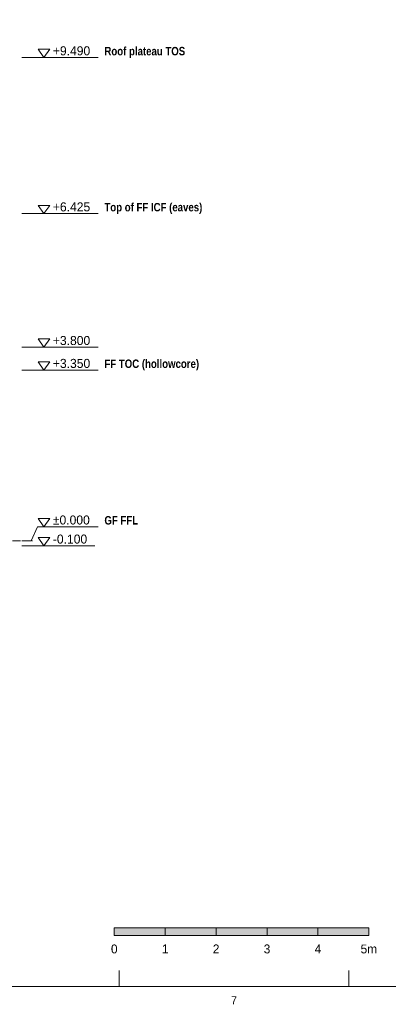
# Model space of a CAD drawing. Header units: millimetres. Extents: x 17 to 413, y 4 to 292.
# Tile 5 of 8: x 221 to 279, y 4 to 159. Entities that reach past the tile are written whole.
import ezdxf
from ezdxf.enums import TextEntityAlignment as Align

# ---------------------------------------------------------------- set-up
doc = ezdxf.new("R2010")
doc.units = ezdxf.units.MM
doc.linetypes.add('DASHED', pattern=[1.524, 1.27, -0.254])
for name, color, linetype in [('FILL-INK', 7, 'Continuous'), ('FILL-WHITE', 7, 'Continuous'), ('LINE-INK', 7, 'Continuous'), ('LINE-STEEL-DASH', 7, 'DASHED'), ('TEXT-INK', 7, 'Continuous'), ('TEXT-STEEL', 7, 'Continuous'), ('TEXT-STEEL_GREY', 7, 'Continuous')]:
    doc.layers.add(name, color=color, linetype=linetype)
doc.styles.add('OpenSansCondensed-Bold', font='OpenSansCondensed-Bold.ttf')

msp = doc.modelspace()

# ---------------------------------------------------------------- hatches: boundary and pattern name
at = {"layer": 'FILL-INK', "true_color": 0x14141a}
h = msp.add_hatch(color=256, dxfattribs=at)
h.dxf.hatch_style = 1
h.paths.add_polyline_path([(236, 15), (244, 15), (244, 16.2), (236, 16.2)])
h = msp.add_hatch(color=256, dxfattribs=at)
h.dxf.hatch_style = 1
h.paths.add_polyline_path([(252, 15), (260, 15), (260, 16.2), (252, 16.2)])
h = msp.add_hatch(color=256, dxfattribs=at)
h.dxf.hatch_style = 1
h.paths.add_polyline_path([(268, 15), (276, 15), (276, 16.2), (268, 16.2)])
at = {"layer": 'FILL-WHITE', "true_color": 0xffffff}
h = msp.add_hatch(color=256, dxfattribs=at)
h.dxf.hatch_style = 1
h.paths.add_polyline_path([(244, 15), (252, 15), (252, 16.2), (244, 16.2)])
h = msp.add_hatch(color=256, dxfattribs=at)
h.dxf.hatch_style = 1
h.paths.add_polyline_path([(260, 15), (268, 15), (268, 16.2), (260, 16.2)])

# ---------------------------------------------------------------- linework, layer by layer
at = {"layer": 'LINE-INK', "lineweight": 5}
for p, q in [((221.45, 152.96), (222.95, 152.96)), ((222.95, 152.96), (223.95, 152.96)), ((223.95, 152.96), (233.45, 152.96)), ((221.45, 128.44), (222.95, 128.44)), ((222.95, 128.44), (223.95, 128.44)), ((223.95, 128.44), (233.45, 128.44)), ((221.45, 107.44), (222.95, 107.44)), ((222.95, 107.44), (223.95, 107.44)), ((223.95, 107.44), (233.45, 107.44)), ((221.45, 103.84), (222.95, 103.84)), ((222.95, 103.84), (223.95, 103.84)), ((223.95, 103.84), (233.45, 103.84)), ((222.95, 77.04), (223.95, 79.24)), ((223.95, 79.24), (233.45, 79.24)), ((221.45, 77.04), (222.95, 77.04)), ((221.45, 76.24), (222.95, 76.24)), ((222.95, 76.24), (223.95, 76.24)), ((223.95, 76.24), (232.95, 76.24)), ((236.75, 7), (236.75, 9.5)), ((272.88, 7), (272.88, 9.5))]:
    msp.add_line(p, q, dxfattribs=at)
for points in [[(20, 7), (413, 7), (413, 290), (20, 290)], [(224.95, 152.96), (224.05, 154.26), (225.85, 154.26)], [(224.95, 128.44), (224.05, 129.74), (225.85, 129.74)], [(224.95, 107.44), (224.05, 108.74), (225.85, 108.74)], [(224.95, 103.84), (224.05, 105.14), (225.85, 105.14)], [(224.95, 79.24), (224.05, 80.54), (225.85, 80.54)], [(224.95, 76.24), (224.05, 77.54), (225.85, 77.54)], [(236, 15), (244, 15), (244, 16.2), (236, 16.2)], [(244, 15), (252, 15), (252, 16.2), (244, 16.2)], [(252, 15), (260, 15), (260, 16.2), (252, 16.2)], [(260, 15), (268, 15), (268, 16.2), (260, 16.2)], [(268, 15), (276, 15), (276, 16.2), (268, 16.2)]]:
    msp.add_lwpolyline(points, close=True, dxfattribs=at)
at = {"layer": 'LINE-STEEL-DASH', "lineweight": 5}
msp.add_line((85.9, 77.04), (223.15, 77.04), dxfattribs=at)

# ---------------------------------------------------------------- texts
at = {"layer": 'TEXT-INK'}
for s, p in [('+9.490', (226.35, 153.31)), ('+6.425', (226.35, 128.79)), ('+3.800', (226.35, 107.79)), ('+3.350', (226.35, 104.19)), ('±0.000', (226.35, 79.59)), ('-0.100', (226.35, 76.59))]:
    msp.add_text(s, height=1.422, dxfattribs=at).set_placement(p)
for s, height, p in [('0', 1.4, (236, 12.2)), ('1', 1.4, (244, 12.2)), ('2', 1.4, (252, 12.2)), ('3', 1.4, (260, 12.2)), ('4', 1.4, (268, 12.2)), ('5m', 1.397, (276, 12.2))]:
    msp.add_text(s, height=height, dxfattribs=at).set_placement(p, align=Align.CENTER)
at = {"layer": 'TEXT-STEEL', "style": 'OpenSansCondensed-Bold'}
for s, height, p in [('Roof plateau TOS', 1.3208, (234.45, 153.31)), ('Top of FF ICF (eaves)', 1.3208, (234.45, 128.79)), ('FF TOC (hollowcore)', 1.3208, (234.45, 104.19)), ('GF FFL', 1.321, (234.45, 79.59))]:
    msp.add_text(s, height=height, dxfattribs=at).set_placement(p)
at = {"layer": 'TEXT-STEEL_GREY'}
msp.add_text('7', height=1.27, dxfattribs=at).set_placement((254.81, 4.2), align=Align.CENTER)

doc.saveas('drawing.dxf')
